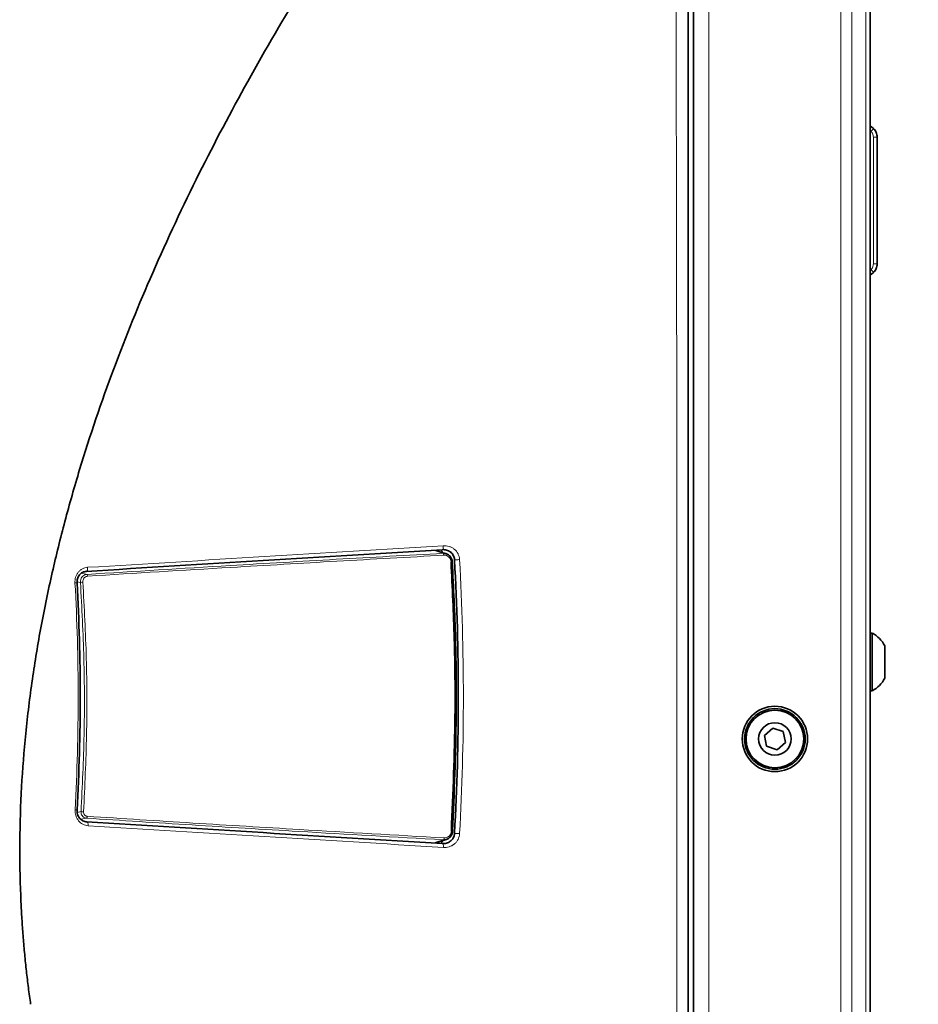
# Model space of a CAD drawing. Header units: millimetres. Extents: x 0 to 1118, y 0 to 864.
# Tile 34 of 200: x 462 to 501, y 283 to 326. Entities that reach past the tile are written whole.
import ezdxf

# ---------------------------------------------------------------- set-up
doc = ezdxf.new("R2010")
doc.units = ezdxf.units.MM
doc.layers.add('ALPHAREV', color=7, linetype='Continuous', lineweight=25)
doc.styles.add('SLDTEXTSTYLE0', font='TXT', dxfattribs={"width": 0.605})
doc.dimstyles.new('SLDDIMSTYLE1', dxfattribs={"dimtxt": 3.175, "dimasz": 4.572, "dimexe": 0, "dimexo": 0.0625, "dimgap": 0.79375, "dimtad": 0, "dimtih": 1, "dimtoh": 1, "dimdec": 1, "dimlfac": 3, "dimrnd": 1e-09, "dimzin": 12, "dimdsep": 46, "dimtxsty": 'SLDTEXTSTYLE0', "dimsah": 1, "dimcen": 0.09, "dimadec": 0, "dimazin": 3, "dimtfac": 1, "dimtofl": 0, "dimtmove": 0, "dimatfit": 3, "dimfxl": 1, "dimfrac": 2, "dimtolj": 1, "dimtzin": 12, "dimarcsym": 0})

# ---------------------------------------------------------------- blocks, each defined once
blk = doc.blocks.new('_D_1')
at = {"layer": 'ALPHAREV'}
for p, q in [((493.616, 522.093), (556.204, 522.093)), ((554.604, 522.093), (554.604, 380.34)), ((555.817, 379.612), (554.725, 379.612)), ((554.725, 379.612), (554.725, 374.74)), ((564.305, 379.612), (565.397, 379.612)), ((565.397, 379.612), (565.397, 374.74)), ((554.725, 374.74), (555.817, 374.74)), ((565.397, 374.74), (564.305, 374.74)), ((554.604, 232.259), (554.604, 374.012)), ((493.616, 232.259), (556.204, 232.259))]:
    blk.add_line(p, q, dxfattribs=at)
for points in [[(554.604, 522.093), (553.842, 517.521), (555.366, 517.521)], [(554.604, 232.259), (555.366, 236.831), (553.842, 236.831)]]:
    blk.add_solid(points, dxfattribs=at)
at = {"layer": 'ALPHAREV', "char_height": 3.175, "attachment_point": 1, "style": 'SLDTEXTSTYLE0'}
for s, insert in [('869.5', (542.72, 378.832)), ('34.2', (555.817, 378.832))]:
    blk.add_mtext(s, dxfattribs=dict(at, insert=insert))

msp = doc.modelspace()

# ---------------------------------------------------------------- linework, layer by layer
at = {"color": 7, "linetype": 'Continuous', "lineweight": 35}
for p, q in [((490.599, 349.615), (490.599, 243.57)), ((490.833, 244.759), (490.833, 348.426)), ((498.499, 244.759), (498.499, 348.426)), ((498.499, 321.323), (498.644, 321.211)), ((498.795, 320.842), (498.795, 315.343)), ((498.644, 314.975), (498.499, 314.862)), ((480.103, 302.786), (479.669, 302.926)), ((498.586, 299.343), (498.499, 299.343)), ((498.586, 296.843), (498.586, 299.343)), ((499.126, 297.389), (499.126, 298.796)), ((498.499, 296.843), (498.586, 296.843)), ((494.268, 295.231), (493.907, 294.913)), ((493.907, 294.913), (494.002, 294.441)), ((494.724, 295.077), (494.268, 295.231)), ((494.819, 294.606), (494.724, 295.077)), ((494.002, 294.441), (494.457, 294.288)), ((494.457, 294.288), (494.819, 294.606)), ((479.669, 290.259), (480.116, 290.404))]:
    msp.add_line(p, q, dxfattribs=at)
at = {"color": 7, "linetype": 'Continuous', "lineweight": 18}
for p, q in [((491.499, 244.759), (491.499, 348.426)), ((497.223, 244.759), (497.223, 348.426)), ((497.695, 244.759), (497.695, 348.426)), ((498.304, 244.759), (498.304, 348.426)), ((498.631, 320.842), (498.631, 315.343)), ((479.552, 302.943), (464.517, 302.027)), ((479.908, 302.924), (479.963, 302.831)), ((464.3, 301.937), (464.546, 301.891)), ((464.262, 301.541), (464.115, 301.568)), ((464.125, 291.578), (464.289, 291.608)), ((464.52, 291.324), (464.274, 291.279))]:
    msp.add_line(p, q, dxfattribs=at)
at = {"color": 7, "linetype": 'Continuous', "lineweight": 18, "flags": 128}
for points in [[(498.631, 315.343), (498.663, 315.343), (498.694, 315.343), (498.723, 315.343), (498.747, 315.343), (498.768, 315.343), (498.783, 315.343), (498.792, 315.343), (498.795, 315.343)], [(479.982, 302.803), (479.749, 302.879), (479.552, 302.943)], [(479.552, 290.243), (479.756, 290.309), (479.996, 290.387)]]:
    msp.add_lwpolyline(points, dxfattribs=at)
at = {"color": 7, "linetype": 'Continuous', "lineweight": 35, "flags": 128}
for points in [[(480.326, 302.423), (480.341, 302.424), (480.354, 302.425), (480.365, 302.425), (480.373, 302.426), (480.379, 302.427), (480.383, 302.427), (480.383, 302.427), (480.38, 302.427)], [(480.339, 290.767), (480.354, 290.766), (480.367, 290.765), (480.378, 290.765), (480.386, 290.764), (480.392, 290.763), (480.395, 290.763), (480.395, 290.763), (480.392, 290.763)]]:
    msp.add_lwpolyline(points, dxfattribs=at)
at = {"color": 7, "linetype": 'Continuous', "lineweight": 35}
for radius in [1.417, 1.312, 1.25, 0.704]:
    msp.add_circle((494.363, 294.759), radius, dxfattribs=at)
at = {"color": 7, "linetype": 'Continuous', "lineweight": 18}
for centre, radius, start, end in [((479.908, 302.732), 0.103, 354.0257, 43.9857), ((464.489, 301.82), 0.0911, 354.5059, 50.8422), ((464.535, 298.519), 3.035, 93.151, 95.1608), ((464.262, 289.909), 1.699, 85.4692, 89.0998), ((464.462, 291.397), 0.093, 308.391, 6.4584), ((479.924, 290.458), 0.102, 315.1865, 6.1477)]:
    msp.add_arc(centre, radius, start, end, dxfattribs=at)
at = {"color": 7, "linetype": 'Continuous', "lineweight": 35}
for start, end in [(29.2162, 60.1179), (299.8821, 330.7838)]:
    msp.add_arc((497.868, 298.093), 1.442, start, end, dxfattribs=at)
for points, knots in [([(462.103, 283.259), (462.086, 283.379), (462.052, 283.619), (462.005, 283.978), (461.961, 284.339), (461.919, 284.699), (461.88, 285.06), (461.845, 285.421), (461.811, 285.783), (461.781, 286.146), (461.754, 286.509), (461.729, 286.873), (461.707, 287.238), (461.688, 287.603), (461.642, 288.628), (461.615, 290.324), (461.691, 292.671), (461.875, 295.017), (462.16, 297.337), (462.546, 299.665), (463.02, 301.946), (463.579, 304.209), (464.423, 307.169), (465.652, 310.782), (467.394, 315.061), (469.342, 319.207), (471.529, 323.343), (473.463, 326.656), (475.102, 329.289), (476.348, 331.215), (477.667, 333.179), (478.799, 334.807), (479.716, 336.093), (480.395, 337.031), (481.092, 337.978), (481.806, 338.935), (482.538, 339.901), (483.288, 340.877), (484.057, 341.863), (484.845, 342.859), (485.651, 343.864), (486.477, 344.88), (487.323, 345.905), (488.189, 346.941), (489.074, 347.987), (489.675, 348.685), (489.977, 349.037)], [0, 0, 0, 0, 0.004891, 0.009778, 0.014663, 0.019546, 0.02443, 0.029314, 0.034201, 0.03909, 0.043985, 0.048884, 0.05379, 0.058704, 0.063627, 0.095103, 0.126994, 0.15816, 0.189975, 0.221413, 0.253709, 0.284571, 0.316346, 0.379375, 0.440843, 0.506144, 0.567821, 0.633377, 0.663799, 0.695132, 0.727406, 0.760653, 0.776176, 0.791928, 0.807911, 0.824129, 0.840585, 0.857283, 0.874226, 0.891417, 0.908861, 0.926562, 0.944521, 0.962745, 0.981237, 1, 1, 1, 1]), ([(498.644, 321.211), (498.688, 321.156), (498.774, 321.048), (498.788, 320.91), (498.795, 320.842)], [0, 0, 0, 0, 0.507372, 1, 1, 1, 1]), ([(498.795, 315.343), (498.788, 315.275), (498.774, 315.138), (498.688, 315.03), (498.644, 314.975)], [0, 0, 0, 0, 0.492617, 1, 1, 1, 1]), ([(479.946, 302.96), (477.345, 302.802), (474.757, 302.644), (469.612, 302.331), (467.055, 302.176), (464.517, 302.021)], [0, 0, 0, 0, 0.5, 0.5, 1, 1, 1, 1]), ([(480.477, 302.52), (480.473, 302.588), (480.454, 302.655), (480.392, 302.772), (480.347, 302.823), (480.271, 302.88), (480.244, 302.897), (480.187, 302.924), (480.158, 302.935), (480.068, 302.959), (480.006, 302.964), (479.946, 302.96)], [0, 0, 0, 0, 0.25, 0.25, 0.5, 0.5, 0.625, 0.625, 0.75, 0.75, 1, 1, 1, 1]), ([(479.982, 302.803), (480.009, 302.803), (480.079, 302.802), (480.187, 302.762), (480.288, 302.677), (480.36, 302.561), (480.373, 302.472), (480.38, 302.427)], [0, 0, 0, 0, 0.1359521, 0.3508645, 0.5667989, 0.7834939, 1, 1, 1, 1]), ([(480.477, 290.665), (480.585, 292.639), (480.64, 294.615), (480.64, 298.57), (480.585, 300.546), (480.477, 302.52)], [0, 0, 0, 0, 0.5, 0.5, 1, 1, 1, 1]), ([(480.339, 290.767), (480.408, 292.428), (480.523, 295.2), (480.486, 299.089), (480.38, 301.312), (480.326, 302.423)], [0, 0, 0, 0, 0.427552, 0.713774, 1, 1, 1, 1]), ([(480.38, 302.427), (480.433, 301.315), (480.539, 299.09), (480.576, 295.199), (480.461, 292.424), (480.392, 290.763)], [0, 0, 0, 0, 0.286224, 0.572448, 1, 1, 1, 1]), ([(464.517, 302.021), (464.459, 302.018), (464.401, 302.002), (464.323, 301.962), (464.299, 301.945), (464.254, 301.908), (464.233, 301.886), (464.177, 301.817), (464.149, 301.762), (464.115, 301.645), (464.109, 301.581), (464.114, 301.52)], [0, 0, 0, 0, 0.25, 0.25, 0.375, 0.375, 0.5, 0.5, 0.75, 0.75, 1, 1, 1, 1]), ([(464.114, 301.52), (464.205, 299.881), (464.251, 298.24), (464.251, 294.958), (464.206, 293.317), (464.116, 291.678)], [0, 0, 0, 0, 0.5, 0.5, 1, 1, 1, 1]), ([(464.116, 291.678), (464.112, 291.615), (464.119, 291.551), (464.146, 291.46), (464.158, 291.431), (464.187, 291.376), (464.204, 291.35), (464.261, 291.279), (464.309, 291.239), (464.414, 291.184), (464.474, 291.167), (464.532, 291.164)], [0, 0, 0, 0, 0.25, 0.25, 0.375, 0.375, 0.5, 0.5, 0.75, 0.75, 1, 1, 1, 1]), ([(464.532, 291.164), (467.062, 291.01), (469.613, 290.854), (474.754, 290.541), (477.342, 290.384), (479.945, 290.225)], [0, 0, 0, 0, 0.5, 0.5, 1, 1, 1, 1]), ([(479.945, 290.225), (479.975, 290.223), (480.006, 290.223), (480.067, 290.229), (480.097, 290.234), (480.156, 290.25), (480.186, 290.261), (480.242, 290.288), (480.269, 290.304), (480.32, 290.342), (480.344, 290.365), (480.387, 290.414), (480.406, 290.44), (480.438, 290.499), (480.451, 290.531), (480.465, 290.58), (480.468, 290.597), (480.474, 290.63), (480.476, 290.648), (480.477, 290.665)], [0, 0, 0, 0, 0.125, 0.125, 0.25, 0.25, 0.375, 0.375, 0.5, 0.5, 0.625, 0.625, 0.75, 0.75, 0.875, 0.875, 0.9375, 0.9375, 1, 1, 1, 1]), ([(480.392, 290.763), (480.389, 290.733), (480.381, 290.66), (480.33, 290.551), (480.24, 290.455), (480.124, 290.393), (480.039, 290.389), (479.996, 290.387)], [0, 0, 0, 0, 0.1411599, 0.35596, 0.5704678, 0.7852628, 1, 1, 1, 1])]:
    msp.add_open_spline(points, degree=3, knots=knots, dxfattribs=at)
at = {"color": 7, "linetype": 'Continuous', "lineweight": 18}
for points, knots in [([(490.008, 243.842), (490.024, 244.39), (490.037, 244.938), (490.053, 246.033), (490.056, 246.581), (490.06, 247.677), (490.061, 248.225), (490.064, 249.321), (490.066, 249.869), (490.074, 252.608), (490.079, 254.8), (490.087, 259.183), (490.09, 261.375), (490.096, 265.758), (490.098, 267.95), (490.102, 272.333), (490.104, 274.525), (490.108, 278.908), (490.11, 281.1), (490.112, 285.484), (490.111, 287.675), (490.11, 292.059), (490.11, 294.25), (490.111, 300.825), (490.112, 305.209), (490.106, 311.784), (490.103, 313.975), (490.095, 318.359), (490.09, 320.551), (490.088, 323.838), (490.087, 324.934), (490.09, 327.126), (490.092, 328.221), (490.092, 330.413), (490.09, 331.509), (490.081, 333.701), (490.075, 334.797), (490.062, 336.988), (490.057, 338.084), (490.049, 340.276), (490.048, 341.372), (490.047, 343.563), (490.047, 344.659), (490.04, 346.303), (490.037, 346.851), (490.021, 347.947), (490.007, 348.494), (489.988, 349.042)], [0, 0, 0, 0, 0.015625, 0.015625, 0.03125, 0.03125, 0.046875, 0.046875, 0.0625, 0.0625, 0.125, 0.125, 0.1875, 0.1875, 0.25, 0.25, 0.3125, 0.3125, 0.375, 0.375, 0.4375, 0.4375, 0.5, 0.5, 0.625, 0.625, 0.6875, 0.6875, 0.75, 0.75, 0.78125, 0.78125, 0.8125, 0.8125, 0.84375, 0.84375, 0.875, 0.875, 0.90625, 0.90625, 0.9375, 0.9375, 0.96875, 0.96875, 0.984375, 0.984375, 1, 1, 1, 1]), ([(490.583, 349.018), (490.582, 348.471), (490.582, 347.923), (490.582, 346.828), (490.582, 346.28), (490.582, 344.637), (490.582, 343.542), (490.582, 341.352), (490.582, 340.256), (490.582, 338.066), (490.582, 336.97), (490.582, 334.78), (490.582, 333.685), (490.582, 331.494), (490.582, 330.399), (490.582, 328.208), (490.582, 327.113), (490.582, 324.922), (490.582, 323.827), (490.582, 320.541), (490.582, 318.35), (490.582, 313.969), (490.582, 311.779), (490.582, 305.207), (490.582, 300.826), (490.582, 294.254), (490.583, 292.063), (490.583, 287.682), (490.583, 285.492), (490.583, 281.11), (490.583, 278.92), (490.583, 274.539), (490.583, 272.348), (490.583, 267.967), (490.583, 265.776), (490.584, 261.395), (490.584, 259.205), (490.584, 254.824), (490.584, 252.633), (490.584, 249.895), (490.584, 249.347), (490.584, 248.252), (490.584, 247.704), (490.584, 246.609), (490.584, 246.061), (490.585, 244.966), (490.585, 244.418), (490.585, 243.871)], [0, 0, 0, 0, 0.015625, 0.015625, 0.03125, 0.03125, 0.0625, 0.0625, 0.09375, 0.09375, 0.125, 0.125, 0.15625, 0.15625, 0.1875, 0.1875, 0.21875, 0.21875, 0.25, 0.25, 0.3125, 0.3125, 0.375, 0.375, 0.5, 0.5, 0.5625, 0.5625, 0.625, 0.625, 0.6875, 0.6875, 0.75, 0.75, 0.8125, 0.8125, 0.875, 0.875, 0.9375, 0.9375, 0.953125, 0.953125, 0.96875, 0.96875, 0.984375, 0.984375, 1, 1, 1, 1]), ([(498.529, 321.092), (498.544, 321.107), (498.567, 321.129), (498.594, 321.156), (498.612, 321.175), (498.627, 321.191), (498.641, 321.206), (498.643, 321.209), (498.644, 321.211)], [0, 0, 0, 0, 0.239148, 0.367754, 0.499124, 0.630622, 0.759594, 1, 1, 1, 1]), ([(498.529, 315.094), (498.544, 315.079), (498.567, 315.056), (498.594, 315.029), (498.612, 315.01), (498.627, 314.995), (498.641, 314.98), (498.643, 314.977), (498.644, 314.975)], [0, 0, 0, 0, 0.239777, 0.368566, 0.5, 0.631434, 0.760223, 1, 1, 1, 1]), ([(464.573, 302.195), (467.11, 302.348), (469.664, 302.503), (474.807, 302.814), (477.393, 302.971), (479.991, 303.128)], [0, 0, 0, 0, 0.5, 0.5, 1, 1, 1, 1]), ([(479.946, 302.96), (479.96, 302.959), (479.973, 302.976), (479.99, 303.039), (479.994, 303.084), (479.991, 303.128)], [0, 0, 0, 0, 0.5, 0.5, 1, 1, 1, 1]), ([(479.991, 303.128), (480.075, 303.134), (480.159, 303.125), (480.28, 303.088), (480.319, 303.072), (480.395, 303.033), (480.431, 303.01), (480.53, 302.929), (480.587, 302.861), (480.647, 302.745), (480.663, 302.703), (480.686, 302.619), (480.693, 302.575), (480.695, 302.531)], [0, 0, 0, 0, 0.25, 0.25, 0.375, 0.375, 0.5, 0.5, 0.75, 0.75, 0.875, 0.875, 1, 1, 1, 1]), ([(464.546, 301.891), (466.609, 302.019), (470.188, 302.242), (475.344, 302.543), (478.436, 302.717), (479.982, 302.803)], [0, 0, 0, 0, 0.404837, 0.702366, 1, 1, 1, 1]), ([(480.011, 302.721), (478.465, 302.635), (475.374, 302.462), (470.219, 302.161), (466.642, 301.94), (464.58, 301.812)], [0, 0, 0, 0, 0.2976458, 0.5951756, 1, 1, 1, 1]), ([(480.326, 302.423), (480.321, 302.459), (480.31, 302.53), (480.253, 302.622), (480.172, 302.688), (480.087, 302.721), (480.032, 302.721), (480.011, 302.721)], [0, 0, 0, 0, 0.216743, 0.433523, 0.649387, 0.864142, 1, 1, 1, 1]), ([(480.477, 302.52), (480.475, 302.52), (480.481, 302.52), (480.503, 302.521), (480.521, 302.522), (480.563, 302.524), (480.589, 302.525), (480.642, 302.528), (480.67, 302.53), (480.695, 302.531)], [0, 0, 0, 0, 0.25, 0.25, 0.5, 0.5, 0.75, 0.75, 1, 1, 1, 1]), ([(480.695, 302.531), (480.804, 300.553), (480.859, 298.574), (480.86, 294.612), (480.806, 292.633), (480.697, 290.655)], [0, 0, 0, 0, 0.5, 0.5, 1, 1, 1, 1]), ([(464.024, 301.52), (464.022, 301.562), (464.023, 301.604), (464.033, 301.686), (464.042, 301.727), (464.066, 301.807), (464.082, 301.844), (464.12, 301.916), (464.143, 301.951), (464.193, 302.013), (464.221, 302.041), (464.282, 302.092), (464.315, 302.114), (464.419, 302.169), (464.495, 302.19), (464.573, 302.195)], [0, 0, 0, 0, 0.125, 0.125, 0.25, 0.25, 0.375, 0.375, 0.5, 0.5, 0.625, 0.625, 0.75, 0.75, 1, 1, 1, 1]), ([(464.517, 302.021), (464.535, 302.02), (464.551, 302.038), (464.572, 302.103), (464.576, 302.149), (464.573, 302.195)], [0, 0, 0, 0, 0.5, 0.5, 1, 1, 1, 1]), ([(464.262, 301.541), (464.262, 301.566), (464.262, 301.628), (464.294, 301.723), (464.357, 301.811), (464.445, 301.874), (464.513, 301.885), (464.546, 301.891)], [0, 0, 0, 0, 0.143021, 0.357425, 0.571288, 0.785704, 1, 1, 1, 1]), ([(464.58, 301.812), (464.554, 301.807), (464.503, 301.799), (464.437, 301.752), (464.39, 301.686), (464.367, 301.614), (464.368, 301.568), (464.368, 301.549)], [0, 0, 0, 0, 0.2141039, 0.4282468, 0.6420032, 0.8566306, 1, 1, 1, 1]), ([(464.114, 301.52), (464.131, 301.522), (464.132, 301.523), (464.098, 301.523), (464.065, 301.522), (464.024, 301.52)], [0, 0, 0, 0, 0.5, 0.5, 1, 1, 1, 1]), ([(464.029, 291.69), (464.119, 293.327), (464.164, 294.966), (464.162, 298.244), (464.116, 299.883), (464.024, 301.52)], [0, 0, 0, 0, 0.5, 0.5, 1, 1, 1, 1]), ([(464.289, 291.608), (464.341, 292.718), (464.446, 294.926), (464.437, 298.241), (464.32, 300.441), (464.262, 301.541)], [0, 0, 0, 0, 0.335375, 0.667395, 1, 1, 1, 1]), ([(464.368, 301.549), (464.426, 300.449), (464.543, 298.247), (464.553, 294.928), (464.449, 292.714), (464.397, 291.603)], [0, 0, 0, 0, 0.332021, 0.664628, 1, 1, 1, 1]), ([(464.592, 290.998), (464.513, 291.003), (464.435, 291.025), (464.294, 291.1), (464.23, 291.153), (464.153, 291.249), (464.129, 291.284), (464.09, 291.358), (464.074, 291.397), (464.048, 291.478), (464.039, 291.52), (464.028, 291.604), (464.027, 291.647), (464.029, 291.69)], [0, 0, 0, 0, 0.25, 0.25, 0.5, 0.5, 0.625, 0.625, 0.75, 0.75, 0.875, 0.875, 1, 1, 1, 1]), ([(464.029, 291.69), (464.069, 291.687), (464.102, 291.684), (464.134, 291.68), (464.133, 291.679), (464.116, 291.678)], [0, 0, 0, 0, 0.5, 0.5, 1, 1, 1, 1]), ([(464.52, 291.324), (464.502, 291.327), (464.456, 291.333), (464.389, 291.37), (464.331, 291.435), (464.293, 291.518), (464.29, 291.578), (464.289, 291.608)], [0, 0, 0, 0, 0.1446796, 0.3578454, 0.5715933, 0.7858891, 1, 1, 1, 1]), ([(464.397, 291.603), (464.397, 291.582), (464.398, 291.541), (464.424, 291.484), (464.464, 291.439), (464.51, 291.414), (464.542, 291.409), (464.555, 291.408)], [0, 0, 0, 0, 0.214333, 0.428683, 0.642344, 0.855377, 1, 1, 1, 1]), ([(479.996, 290.387), (477.902, 290.507), (474.248, 290.716), (469.092, 291.03), (466.044, 291.226), (464.52, 291.324)], [0, 0, 0, 0, 0.401792, 0.700816, 1, 1, 1, 1]), ([(464.592, 290.998), (464.594, 291.043), (464.589, 291.087), (464.567, 291.148), (464.55, 291.165), (464.532, 291.164)], [0, 0, 0, 0, 0.5, 0.5, 1, 1, 1, 1]), ([(464.555, 291.408), (466.078, 291.309), (469.125, 291.113), (474.279, 290.799), (477.931, 290.589), (480.025, 290.469)], [0, 0, 0, 0, 0.2991735, 0.5981929, 1, 1, 1, 1]), ([(479.992, 290.058), (477.392, 290.217), (474.805, 290.375), (469.668, 290.688), (467.119, 290.844), (464.592, 290.998)], [0, 0, 0, 0, 0.5, 0.5, 1, 1, 1, 1]), ([(480.697, 290.655), (480.692, 290.566), (480.668, 290.479), (480.607, 290.362), (480.583, 290.326), (480.528, 290.259), (480.497, 290.229), (480.43, 290.176), (480.395, 290.153), (480.32, 290.114), (480.28, 290.098), (480.159, 290.062), (480.076, 290.053), (479.992, 290.058)], [0, 0, 0, 0, 0.25, 0.25, 0.375, 0.375, 0.5, 0.5, 0.625, 0.625, 0.75, 0.75, 1, 1, 1, 1]), ([(480.025, 290.469), (480.059, 290.471), (480.126, 290.474), (480.218, 290.523), (480.29, 290.599), (480.33, 290.686), (480.337, 290.744), (480.339, 290.767)], [0, 0, 0, 0, 0.214639, 0.429311, 0.643778, 0.858686, 1, 1, 1, 1]), ([(480.697, 290.655), (480.671, 290.657), (480.644, 290.658), (480.59, 290.661), (480.564, 290.662), (480.521, 290.664), (480.504, 290.665), (480.481, 290.665), (480.475, 290.665), (480.477, 290.665)], [0, 0, 0, 0, 0.25, 0.25, 0.5, 0.5, 0.75, 0.75, 1, 1, 1, 1]), ([(479.966, 290.356), (479.961, 290.341), (479.94, 290.29), (479.899, 290.255), (479.869, 290.23)], [0, 0, 0, 0, 0.27493, 1, 1, 1, 1]), ([(479.992, 290.058), (479.995, 290.103), (479.991, 290.147), (479.973, 290.21), (479.96, 290.227), (479.945, 290.225)], [0, 0, 0, 0, 0.5, 0.5, 1, 1, 1, 1])]:
    msp.add_open_spline(points, degree=3, knots=knots, dxfattribs=at)
for points in [[(498.529, 321.092), (498.558, 321.055), (498.617, 320.982), (498.626, 320.889), (498.631, 320.842)], [(498.631, 320.842), (498.653, 320.842), (498.696, 320.842), (498.75, 320.842), (498.788, 320.842), (498.792, 320.842), (498.795, 320.842)], [(498.631, 315.343), (498.626, 315.297), (498.617, 315.203), (498.558, 315.13), (498.529, 315.094)]]:
    msp.add_open_spline(points, degree=3, dxfattribs=at)

# ---------------------------------------------------------------- dimensions: what is measured, and where the dimension line sits
at = {"layer": 'ALPHAREV'}
dim = msp.add_linear_dim(base=(554.604, 232.259), p1=(492.016, 522.093), p2=(492.016, 232.259), angle=90, dimstyle='SLDDIMSTYLE1', dxfattribs=at)
dim.commit()
dim.dimension.update_dxf_attribs({"geometry": '_D_1', "text_midpoint": (554.604, 377.176), "dimtype": 160})

doc.saveas('drawing.dxf')
